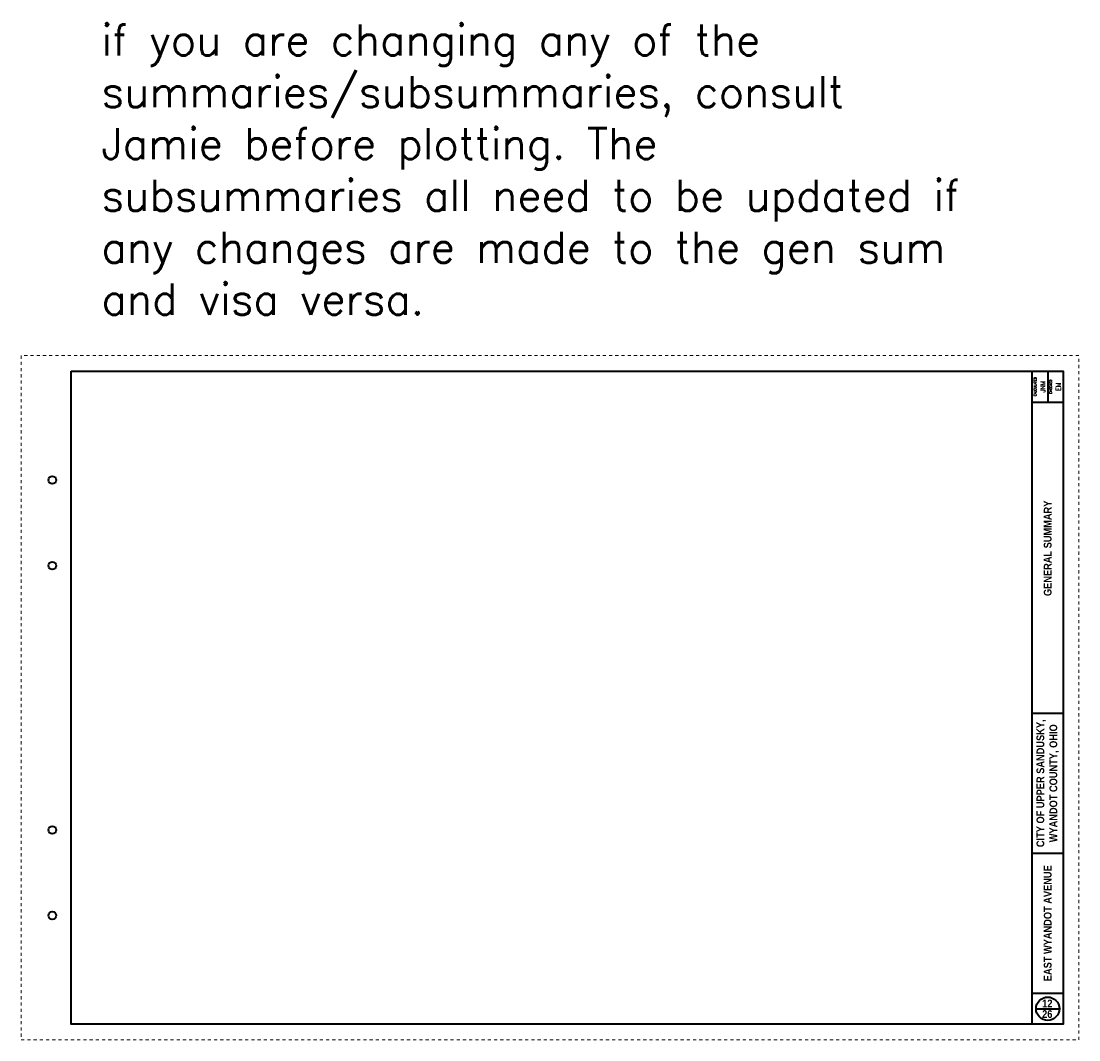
# Paper-space layout '12 GENERAL SUMMARY' of a CAD drawing. Header units: feet. Extents: x 0 to 34, y 0 to 32.8.
import ezdxf
from ezdxf.enums import TextEntityAlignment as Align

# ---------------------------------------------------------------- set-up
doc = ezdxf.new("R2010")
doc.units = ezdxf.units.FT
doc.header["$MEASUREMENT"] = 0
doc.linetypes.add('DGN Style 3', pattern=[0.058089, 0.041492, -0.016597])
doc.layers.add('A-ANNO-TEXT', color=4, linetype='Continuous')
doc.layers.add('A-ANNO-TTLB', color=6, linetype='Continuous')
doc.styles.add('Main Title', font='arialbd.ttf', dxfattribs={"width": 0.85, "height": 5})
doc.styles.add('Normal', font='romans.shx', dxfattribs={"width": 0.85, "height": 2.8})
doc.styles.add('SIMPLEX', font='SIMPLEX.shx')

psp = doc.layouts.new('12 GENERAL SUMMARY')

# ---------------------------------------------------------------- linework, layer by layer
at = {"layer": 'A-ANNO-TTLB', "linetype": 'Continuous', "lineweight": 40}
for p, q in [((32.5, 0.5), (32.5, 21.5)), ((33, 21.5), (33, 20.5)), ((32.5, 20.5), (33.5, 20.5)), ((32.5, 10.5), (33.5, 10.5)), ((32.5, 6), (33.5, 6)), ((32.5, 1.5), (33.5, 1.5)), ((32.625, 1), (33.375, 1))]:
    psp.add_line(p, q, dxfattribs=at)
at = {"layer": 'A-ANNO-TTLB', "color": 1, "linetype": 'DGN Style 3', "lineweight": 0, "flags": 128}
psp.add_lwpolyline([(0, 0), (34, 0), (34, 22), (0, 22)], close=True, dxfattribs=at)
at = {"layer": 'A-ANNO-TTLB', "linetype": 'Continuous', "lineweight": 40, "flags": 128}
psp.add_lwpolyline([(1.603, 21.5), (33.5, 21.5), (33.5, 0.5), (1.603, 0.5)], close=True, dxfattribs=at)
at = {"layer": 'A-ANNO-TTLB', "color": 3, "linetype": 'Continuous', "lineweight": 40}
for centre in [(1, 18), (1, 15.25), (1, 6.75), (1, 4)]:
    psp.add_circle(centre, 0.125, dxfattribs=at)
at = {"layer": 'A-ANNO-TTLB', "linetype": 'Continuous', "lineweight": 40}
psp.add_circle((33, 1), 0.375, dxfattribs=at)

# ---------------------------------------------------------------- texts
at = {"layer": 'A-ANNO-TEXT', "linetype": 'Continuous', "lineweight": 0, "style": 'Normal', "width": 0.85}
for s, height, p in [('CALCULATED', 0.0833, (32.553, 21)), ('CHECKED', 0.083, (33.053, 21))]:
    psp.add_text(s, height=height, rotation=90, dxfattribs=at).set_placement(p, align=Align.TOP_CENTER)
at = {"layer": 'A-ANNO-TEXT', "linetype": 'Continuous', "lineweight": 13, "style": 'Normal', "width": 0.85}
for s, p in [('JNM', (32.92, 21)), ('EM', (33.42, 21))]:
    psp.add_text(s, height=0.156, rotation=90, dxfattribs=at).set_placement(p, align=Align.CENTER)
at = {"layer": 'A-ANNO-TEXT', "color": 6, "insert": (2.583, 32.653), "char_height": 1, "attachment_point": 1, "style": 'SIMPLEX'}
psp.add_mtext_dynamic_manual_height_columns('if you are changing any of the summaries/subsummaries, consult Jamie before plotting. The subsummaries all need to be updated if any changes are made to the gen sum and visa versa.', width=30.07609, gutter_width=10, heights=[0], dxfattribs=at)
at = {"layer": 'A-ANNO-TEXT', "char_height": 0.25, "width": 4.34626, "attachment_point": 5, "rotation": 90, "style": 'Main Title'}
for s, insert in [('GENERAL SUMMARY', (33, 15.805)), ('CITY OF UPPER SANDUSKY, WYANDOT COUNTY, OHIO', (33, 8.25)), ('EAST WYANDOT AVENUE', (33, 3.75))]:
    psp.add_mtext(s, dxfattribs=dict(at, insert=insert))
at = {"layer": 'A-ANNO-TEXT', "char_height": 0.25, "width": 0.39144, "attachment_point": 5, "style": 'Main Title'}
for s, insert in [('12', (32.987, 1.169)), ('26', (32.985, 0.827))]:
    psp.add_mtext(s, dxfattribs=dict(at, insert=insert))

doc.saveas('drawing.dxf')
